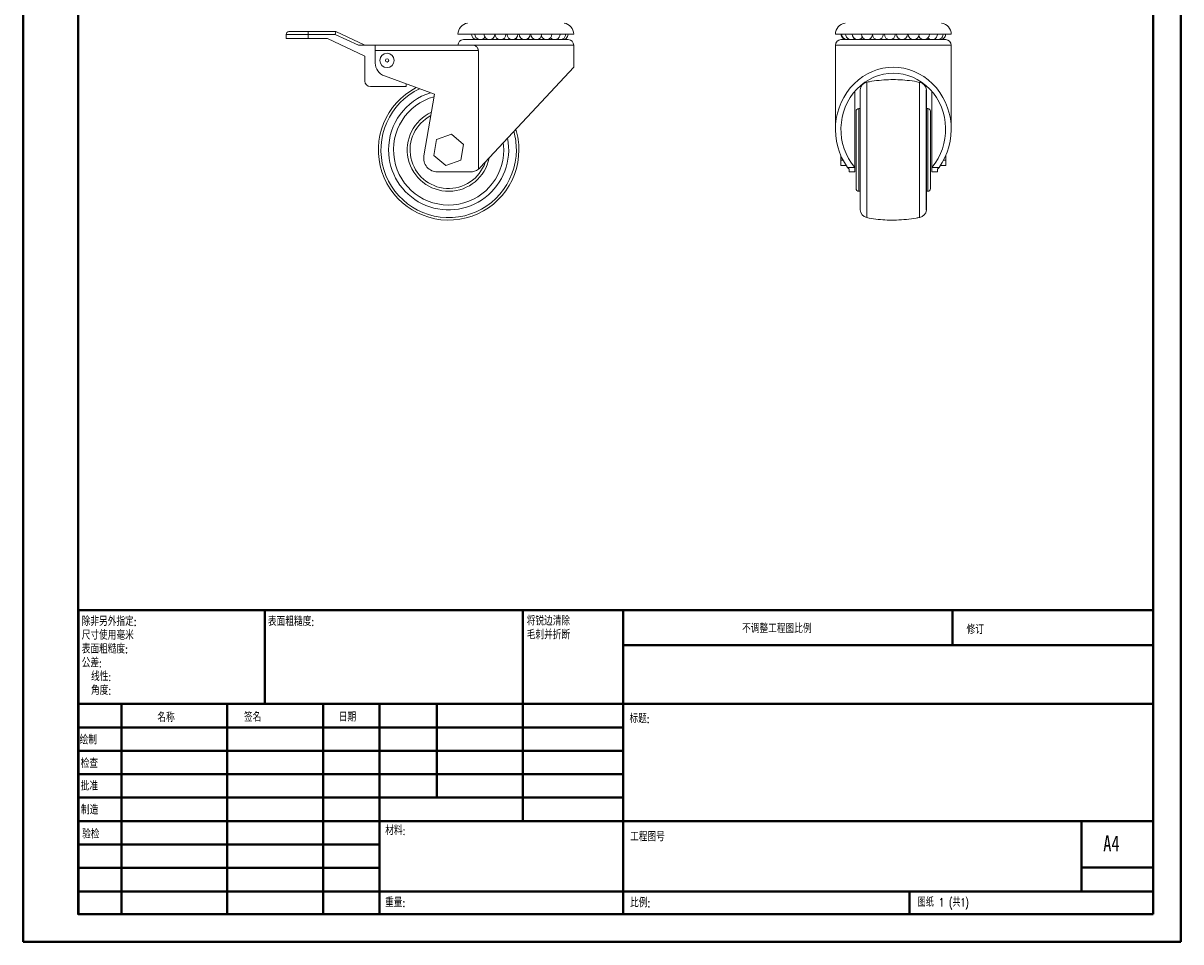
# Model space of a CAD drawing. Header units: millimetres. Extents: x 0 to 210, y 0 to 297.
# Tile 1 of 2: x 0 to 210, y 0 to 167. Entities that reach past the tile are written whole.
import ezdxf

# ---------------------------------------------------------------- set-up
doc = ezdxf.new("R2010")
doc.units = ezdxf.units.MM
doc.styles.add('SLDTEXTSTYLE0', font='TXT', dxfattribs={"width": 0.75, "bigfont": 'bigfont'})
doc.styles.add('SLDTEXTSTYLE1', font='TXT', dxfattribs={"width": 0.75})
doc.styles.add('SLDTEXTSTYLE2', font='TXT', dxfattribs={"width": 0.694444, "bigfont": 'bigfont'})

# ---------------------------------------------------------------- blocks, each defined once
blk = doc.blocks.new('SW_NOTE_0')
at = {"color": 0, "linetype": 'Continuous', "lineweight": 0, "char_height": 1.5, "attachment_point": 1, "style": 'SLDTEXTSTYLE0'}
for s, insert in [('\\M+18FAB锐边\\M+190B4\\M+18F9C', (0, 1.93)), ('\\M+196D1\\M+18E68\\M+19BF3\\M+190DC\\M+19266', (0, -0.57))]:
    blk.add_mtext(s, dxfattribs=dict(at, insert=insert))
blk = doc.blocks.new('SW_NOTE_1')
at = {"color": 0, "linetype": 'Continuous', "lineweight": 0, "char_height": 1.5, "attachment_point": 1, "style": 'SLDTEXTSTYLE0'}
for s, insert in [('\\M+18F9C\\M+194F1另\\M+18A4F\\M+18E77\\M+192E8:', (0, 1.93)), ('\\M+18EDA\\M+190A1\\M+18E67\\M+19770\\M+19F7C\\M+195C4', (0, -0.57)), ('\\M+1955C\\M+196CA\\M+19165糙\\M+19378:', (0, -3.07)), ('\\M+18CF6\\M+18DB7:', (0, -5.57)), ('线\\M+190AB:', (1.69, -8.07)), ('\\M+18A70\\M+19378:', (1.69, -10.57))]:
    blk.add_mtext(s, dxfattribs=dict(at, insert=insert))

msp = doc.modelspace()

# ---------------------------------------------------------------- linework, layer by layer
at = {"color": 7, "linetype": 'Continuous', "lineweight": 40}
for p, q in [((0.08, 0.21), (0.08, 297.21)), ((210.08, 0.21), (210.08, 297.21)), ((10.08, 5.21), (10.08, 292.21)), ((205.08, 5.21), (205.08, 292.21)), ((10.11, 60.37), (205.08, 60.37)), ((10.11, 60.37), (10.11, 5.12)), ((43.91, 43.37), (43.91, 60.37)), ((90.71, 60.37), (90.71, 22.12)), ((108.91, 60.37), (108.91, 5.12)), ((168.68, 54.09), (168.68, 60.46)), ((205.08, 54), (108.91, 54)), ((205.08, 43.37), (10.11, 43.37)), ((17.91, 43.37), (17.91, 5.12)), ((37.1, 43.37), (37.1, 5.12)), ((54.51, 43.37), (54.51, 5.12)), ((64.71, 5.12), (64.71, 43.37)), ((75.11, 26.37), (75.11, 43.37)), ((108.91, 39.12), (10.11, 39.12)), ((108.91, 34.87), (10.11, 34.87)), ((108.91, 30.62), (10.11, 30.62)), ((108.91, 26.37), (10.11, 26.37)), ((64.71, 22.12), (10.11, 22.12)), ((64.71, 22.12), (205.08, 22.12)), ((192.08, 9.46), (192.08, 22.21)), ((64.71, 17.87), (10.11, 17.87)), ((64.71, 13.62), (10.11, 13.62)), ((205.08, 13.71), (192.08, 13.71)), ((10.11, 9.37), (205.08, 9.37)), ((160.88, 5.21), (160.88, 9.46)), ((10.08, 5.21), (205.08, 5.21)), ((205.08, 5.21), (180.99, 5.21)), ((0.08, 0.21), (210.08, 0.21))]:
    msp.add_line(p, q, dxfattribs=at)
at = {"color": 7, "linetype": 'Continuous', "lineweight": 15}
for p, q in [((47.78, 164.05), (47.78, 164.8)), ((51.78, 164.8), (47.78, 164.8)), ((51.78, 164.05), (47.78, 164.05)), ((48.28, 165.3), (51.78, 165.3)), ((51.78, 165.3), (56.81, 165.3)), ((51.78, 165.3), (51.78, 164.8)), ((56.7, 164.8), (51.78, 164.8)), ((51.78, 164.8), (51.78, 164.05)), ((55.28, 164.05), (51.78, 164.05)), ((62.06, 160.85), (55.28, 164.05)), ((56.7, 164.8), (56.81, 165.3)), ((60.89, 162.83), (56.7, 164.8)), ((56.81, 165.3), (62.06, 162.83)), ((99.95, 164.85), (78.95, 164.85)), ((79.95, 163.85), (89.45, 163.85)), ((89.45, 163.85), (98.95, 163.85)), ((166.6, 164.85), (147.42, 164.85)), ((148.42, 163.85), (167.42, 163.85)), ((151.67, 163.85), (151.67, 163.87)), ((164.17, 163.87), (164.17, 163.85)), ((168.42, 164.85), (166.6, 164.85)), ((60.89, 162.83), (63.95, 162.83)), ((63.95, 161.85), (63.95, 162.85)), ((63.95, 162.85), (81.62, 162.85)), ((63.95, 161.85), (63.95, 159.61)), ((82.65, 161.85), (63.95, 161.85)), ((82.65, 161.85), (82.65, 140.34)), ((99.95, 158.83), (99.95, 162.85)), ((147.42, 162.85), (147.42, 147.57)), ((168.42, 147.57), (168.42, 162.85)), ((62.06, 156.33), (62.06, 160.85)), ((83, 140.65), (99.95, 158.83)), ((65.6, 157.26), (74.72, 153.97)), ((69.56, 155.83), (69.56, 155.33)), ((152.92, 156.23), (152.92, 156.08)), ((162.92, 156.23), (162.92, 156.06)), ((69.56, 155.33), (63.06, 155.33)), ((74.72, 153.97), (72.77, 142.78)), ((150.92, 154.46), (150.92, 140.67)), ((152.07, 155.33), (151.76, 155.33)), ((151.92, 154.7), (151.92, 133.01)), ((163.75, 155.33), (164.07, 155.33)), ((163.92, 133.01), (163.92, 154.7)), ((164.92, 154.46), (164.92, 140.67)), ((151.92, 151.35), (151.67, 151.35)), ((164.17, 151.35), (163.92, 151.35)), ((151.17, 143.85), (151.17, 150.85)), ((164.67, 150.85), (164.67, 136.85)), ((75.05, 145.71), (74.55, 142.86)), ((77.76, 146.7), (75.05, 145.71)), ((79.97, 144.85), (77.76, 146.7)), ((74.55, 142.86), (76.77, 141.01)), ((79.48, 142), (79.97, 144.85)), ((151.17, 136.85), (151.17, 143.85)), ((76.77, 141.01), (79.48, 142)), ((148.42, 142), (148.42, 142.77)), ((148.42, 142), (148.79, 142)), ((148.42, 141.01), (148.42, 142)), ((148.42, 141.01), (149.38, 141.01)), ((167.42, 141.01), (166.46, 141.01)), ((167.42, 142), (167.05, 142)), ((167.42, 142), (167.42, 142.77)), ((167.42, 141.01), (167.42, 142)), ((75.24, 139.85), (81.18, 139.85)), ((149.63, 140.65), (150.92, 140.65)), ((149.92, 139.85), (149.92, 140.34)), ((150.92, 139.85), (149.92, 139.85)), ((150.92, 140.65), (150.92, 140.67)), ((150.92, 140.65), (150.92, 139.85)), ((164.92, 140.67), (164.92, 140.65)), ((164.92, 140.65), (166.21, 140.65)), ((164.92, 139.85), (164.92, 140.65)), ((165.92, 139.85), (164.92, 139.85)), ((165.92, 140.34), (165.92, 139.85)), ((151.67, 136.35), (151.92, 136.35)), ((163.92, 136.35), (164.17, 136.35))]:
    msp.add_line(p, q, dxfattribs=at)
at = {"color": 8, "linetype": 'Continuous', "lineweight": 15}
for p, q in [((152.17, 163.87), (152.17, 163.85)), ((163.67, 163.85), (163.67, 163.87)), ((99.95, 162.85), (81.62, 162.85)), ((168.42, 162.85), (147.42, 162.85)), ((153.12, 156.13), (153.12, 143.85)), ((162.7, 143.85), (162.7, 156.12)), ((151.92, 154.75), (151.92, 132.96)), ((163.91, 143.85), (163.91, 154.77)), ((151.67, 151.35), (151.67, 143.85)), ((164.17, 136.35), (164.17, 151.35)), ((151.67, 143.85), (151.67, 136.35)), ((153.12, 143.85), (153.12, 131.58)), ((162.7, 131.59), (162.7, 143.85)), ((163.91, 132.94), (163.91, 143.85))]:
    msp.add_line(p, q, dxfattribs=at)
at = {"color": 7, "linetype": 'Continuous', "lineweight": 15, "flags": 128}
for points in [[(97.64, 163.87), (97.74, 163.86), (97.86, 163.86)], [(166.11, 163.87), (166.21, 163.86), (166.33, 163.86)], [(87.26, 143.85), (87.24, 144.58), (87.18, 145.13)]]:
    msp.add_lwpolyline(points, dxfattribs=at)
at = {"color": 7, "linetype": 'Continuous', "lineweight": 15}
for radius in [1.3, 0.3]:
    msp.add_circle((66.09, 160.08), radius, dxfattribs=at)
for centre, radius, start, end in [((80.95, 164.85), 2, 97.1808, 180), ((97.95, 164.85), 2, 0, 82.8192), ((149.42, 164.85), 2, 97.1808, 180), ((166.42, 164.85), 2, 0, 82.8192), ((48.28, 164.8), 0.5, 90, 180), ((79.95, 162.85), 1, 90, 180), ((82.42, 164.85), 1, 180, 287.3666), ((83.02, 164.85), 1, 180, 325.9412), ((83.89, 164.85), 1, 243.9299, 292.8918), ((84.67, 164.85), 1, 180, 352.4067), ((85.75, 164.85), 1, 237.4361, 296.9358), ((86.66, 164.85), 1, 180, 0), ((87.86, 164.85), 1, 233.1066, 299.0859), ((88.83, 164.85), 1, 180, 0), ((90.07, 164.85), 1, 231.5739, 299.0859), ((91.04, 164.85), 1, 180, 0), ((92.24, 164.85), 1, 233.1066, 296.9358), ((93.15, 164.85), 1, 180, 0), ((94.23, 164.85), 1, 237.4361, 292.8918), ((95, 164.85), 1, 201.9926, 0), ((95.88, 164.85), 1, 243.9299, 287.3666), ((96.48, 164.85), 1, 222.4425, 0), ((97.1, 164.85), 1, 251.8954, 280.8148), ((97.48, 164.85), 1, 240.1066, 0), ((97.93, 164.85), 1, 257.0056, 0), ((98.95, 162.85), 1, 0, 90), ((148.42, 162.85), 1, 90, 180), ((149.44, 164.85), 1, 180, 273.6694), ((149.57, 164.85), 1, 180, 290.3951), ((150.27, 164.85), 1, 180, 307.5344), ((149.89, 164.85), 1, 260.7433, 280.8148), ((151.48, 164.85), 1, 180, 325.9412), ((150.89, 164.85), 1, 251.8954, 287.3666), ((152.36, 164.85), 1, 243.9299, 292.8918), ((153.14, 164.85), 1, 180, 352.4067), ((155.12, 164.85), 1, 180, 0), ((157.3, 164.85), 1, 180, 0), ((159.51, 164.85), 1, 180, 0), ((161.62, 164.85), 1, 180, 0), ((162.69, 164.85), 1, 237.4361, 292.8918), ((163.47, 164.85), 1, 201.9926, 0), ((164.35, 164.85), 1, 243.9299, 287.3666), ((164.95, 164.85), 1, 222.4425, 0), ((165.57, 164.85), 1, 251.8954, 280.8148), ((165.95, 164.85), 1, 240.1066, 0), ((166.4, 164.85), 1, 257.0056, 0), ((167.42, 162.85), 1, 0, 90), ((66.45, 159.61), 2.5, 180, 250.1499), ((63.06, 156.33), 1, 180, 270), ((153.42, 154.66), 1.5, 101.4546, 176.7352), ((162.42, 154.64), 1.5, 4.9633, 79.1407), ((77.26, 143.85), 12.74, 117.4057, 0), ((77.26, 143.85), 10, 105.185, 0), ((152.77, 154.7), 0.85, 176.7352, 180), ((163.07, 154.7), 0.85, 0, 4.9633), ((151.67, 150.85), 0.5, 90, 180), ((164.17, 150.85), 0.5, 0, 90), ((77.26, 143.85), 7.5, 114.5185, 348.6605), ((77.26, 143.85), 12.74, 0, 16.9408), ((75.24, 142.35), 2.5, 170.1074, 270), ((81.18, 142.35), 2.5, 270, 306.1162), ((151.67, 136.85), 0.5, 180, 270), ((164.17, 136.85), 0.5, 270, 0), ((152.77, 133.01), 0.85, 180, 183.2648), ((153.42, 133.05), 1.5, 183.2648, 258.5454), ((162.42, 133.07), 1.5, 280.8593, 355.0367), ((163.07, 133.01), 0.85, 355.0367, 0)]:
    msp.add_arc(centre, radius, start, end, dxfattribs=at)
at = {"color": 8, "linetype": 'Continuous', "lineweight": 15}
for radius, start, end in [(12.28, 115.3715, 0), (10.89, 107.5976, 180), (7, 117.3718, 341.2149), (12.28, 0, 15.6793), (10.89, 180, 11.1296)]:
    msp.add_arc((77.26, 143.85), radius, start, end, dxfattribs=at)
at = {"color": 7, "linetype": 'Continuous', "lineweight": 15}
for major_axis, start_param, end_param in [((0, 11.27), 4.051459, 8.514911), ((0, 10.19), 3.96998, 8.596391)]:
    msp.add_ellipse((157.92, 147.57), major_axis=major_axis, ratio=0.931993, start_param=start_param, end_param=end_param, dxfattribs=at)
for points, knots in [([(81.62, 162.85), (81.73, 162.85), (81.84, 162.83), (82.06, 162.75), (82.16, 162.69), (82.31, 162.57), (82.36, 162.53), (82.45, 162.42), (82.49, 162.36), (82.56, 162.24), (82.59, 162.17), (82.64, 162.02), (82.65, 161.94), (82.65, 161.85)], [0, 0, 0, 0, 0.25, 0.25, 0.5, 0.5, 0.625, 0.625, 0.75, 0.75, 0.875, 0.875, 1, 1, 1, 1]), ([(162.7, 156.1), (162.53, 156.14), (161.78, 156.3), (160.46, 156.47), (158.76, 156.6), (157.04, 156.61), (155.33, 156.48), (154.01, 156.32), (153.28, 156.15), (153.12, 156.12)], [0, 0, 0, 0, 0.055903, 0.236317, 0.413268, 0.587549, 0.768165, 0.947746, 1, 1, 1, 1]), ([(153.12, 131.59), (153.26, 131.56), (153.93, 131.4), (155.17, 131.24), (156.83, 131.11), (158.54, 131.1), (160.3, 131.23), (161.7, 131.4), (162.5, 131.57), (162.7, 131.61)], [0, 0, 0, 0, 0.043889, 0.215274, 0.387519, 0.561485, 0.746485, 0.935204, 1, 1, 1, 1])]:
    msp.add_open_spline(points, degree=3, knots=knots, dxfattribs=at)
for points in [[(82.65, 140.34), (82.77, 140.43), (82.89, 140.53), (83, 140.65)], [(149.92, 140.34), (149.81, 140.43), (149.72, 140.53), (149.63, 140.65)], [(166.21, 140.65), (166.12, 140.53), (166.02, 140.43), (165.92, 140.34)]]:
    msp.add_open_spline(points, degree=3, dxfattribs=at)

# ---------------------------------------------------------------- block references
at = {"color": 7, "linetype": 'Continuous', "lineweight": 0}
for name, p in [('SW_NOTE_1', (10.7, 57.11)), ('SW_NOTE_0', (91.42, 57.19))]:
    msp.add_blockref(name, p, dxfattribs=at)

# ---------------------------------------------------------------- texts
at = {"color": 7, "linetype": 'Continuous', "lineweight": 0, "attachment_point": 1}
for s, insert, char_height, style in [('\\M+1955C\\M+196CA\\M+19165糙\\M+19378:', (44.48, 59.04), 1.5, 'SLDTEXTSTYLE0'), ('\\M+19573调\\M+190AE\\M+18D48\\M+192F6图\\M+194E4\\M+197E1', (130.49, 57.75), 1.5, 'SLDTEXTSTYLE0'), ('\\M+18F43订', (171.21, 57.55), 1.5, 'SLDTEXTSTYLE0'), ('\\M+196BC\\M+18FCC', (24.43, 41.62), 1.5, 'SLDTEXTSTYLE0'), ('签\\M+196BC', (40.14, 41.68), 1.5, 'SLDTEXTSTYLE0'), ('\\M+193FA\\M+18AFA', (57.33, 41.7), 1.5, 'SLDTEXTSTYLE0'), ('标题:', (110.07, 41.4), 1.5, 'SLDTEXTSTYLE0'), ('绘\\M+190A7', (10.32, 37.55), 1.5, 'SLDTEXTSTYLE0'), ('检查', (10.52, 33.28), 1.5, 'SLDTEXTSTYLE0'), ('\\M+194E1\\M+18F79', (10.51, 29.19), 1.5, 'SLDTEXTSTYLE0'), ('\\M+190A7\\M+191A2', (10.57, 24.85), 1.5, 'SLDTEXTSTYLE0'), ('\\M+18DDE\\M+197BF:', (65.76, 21.11), 1.5, 'SLDTEXTSTYLE0'), ('验检', (10.78, 20.47), 1.5, 'SLDTEXTSTYLE0'), ('\\M+18D48\\M+192F6图\\M+18D86', (110.18, 19.99), 1.5, 'SLDTEXTSTYLE0'), ('A4', (196, 19.52), 2.91, 'SLDTEXTSTYLE1'), ('\\M+18F64\\M+197CA:', (65.73, 8.07), 1.4986, 'SLDTEXTSTYLE0'), ('\\M+194E4\\M+197E1:', (110.18, 8.02), 1.5, 'SLDTEXTSTYLE0'), ('图纸 1 (\\M+18BA41)', (162.36, 8.11), 1.5, 'SLDTEXTSTYLE2')]:
    msp.add_mtext(s, dxfattribs=dict(at, insert=insert, char_height=char_height, style=style))

doc.saveas('drawing.dxf')
